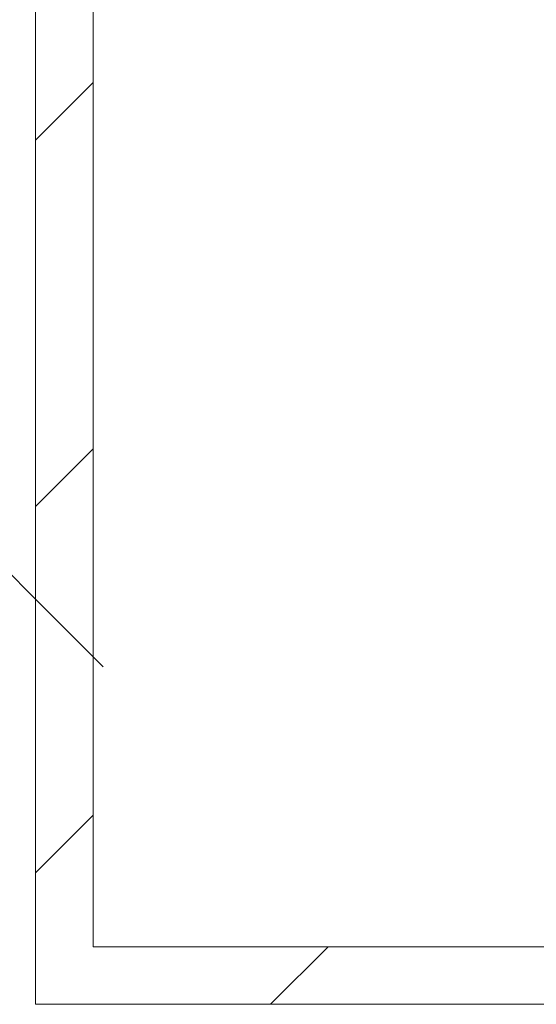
# Model space of a CAD drawing. Header units: millimetres. Extents: x 178516 to 426772, y -178579 to -115871.
# Tile 14 of 256: x 220502 to 220681, y -134138 to -133796. Entities that reach past the tile are written whole.
import ezdxf

# ---------------------------------------------------------------- set-up
doc = ezdxf.new("R2010")
doc.units = ezdxf.units.MM
doc.header["$MEASUREMENT"] = 0
doc.layers.get('0').update_dxf_attribs({"color": 252, "lineweight": 5})
doc.layers.add('HVAC_exhaust_W1', color=7, linetype='Continuous', lineweight=50, true_color=0xd10000)
for name, color, linetype, lineweight in [('HVAC_exhaust_W1.1', 30, 'Continuous', 50), ('Nowe_220-A Ściany', 252, 'Continuous', 5), ('Nowe_220-A Ściany_Nr_pióra__87', 252, 'Continuous', 5)]:
    doc.layers.add(name, color=color, linetype=linetype, lineweight=lineweight)

# ---------------------------------------------------------------- blocks, each defined once
blk = doc.blocks.new('podkład 20251118')
at = {"layer": 'Nowe_220-A Ściany', "color": 252, "linetype": 'Continuous', "lineweight": 5}
for p, q in [((220507.11, -133838.23), (220527.11, -133818.23)), ((220507.11, -133965.51), (220527.11, -133945.51)), ((220507.11, -134092.79), (220527.11, -134072.79)), ((220588.73, -134138.45), (220608.73, -134118.45))]:
    blk.add_line(p, q, dxfattribs=at)
at = {"layer": 'Nowe_220-A Ściany_Nr_pióra__87', "color": 252, "linetype": 'Continuous', "lineweight": 5}
for p, q in [((220507.11, -133178.45), (220507.11, -134138.45)), ((220527.11, -134118.45), (220527.11, -133178.45)), ((220947.11, -134118.45), (220527.11, -134118.45)), ((220507.11, -134138.45), (220927.11, -134138.45))]:
    blk.add_line(p, q, dxfattribs=at)
blk = doc.blocks.new('A$C083d250a')
at = {"layer": 'HVAC_exhaust_W1.1', "lineweight": 15, "elevation": -20}
blk.add_lwpolyline([(294.04, 294.51), (410.62, 411.28)], dxfattribs=at)
at = {"layer": 'HVAC_exhaust_W1.1'}
blk.add_solid([(276.35, 312.18, -20), (188.06, 188.36, -20), (311.73, 276.85, -20)], dxfattribs=at)
blk = doc.blocks.new('A$C40791640')
at = {"layer": 'HVAC_exhaust_W1', "xscale": -1, "rotation": 180}
blk.add_blockref('A$C083d250a', (0, 0), dxfattribs=at)

msp = doc.modelspace()

# ---------------------------------------------------------------- block references
msp.add_blockref('podkład 20251118', (0, 0))
at = {"layer": 'HVAC_exhaust_W1.1'}
msp.add_blockref('A$C40791640', (220119.92, -133609.99), dxfattribs=at)

doc.saveas('drawing.dxf')
